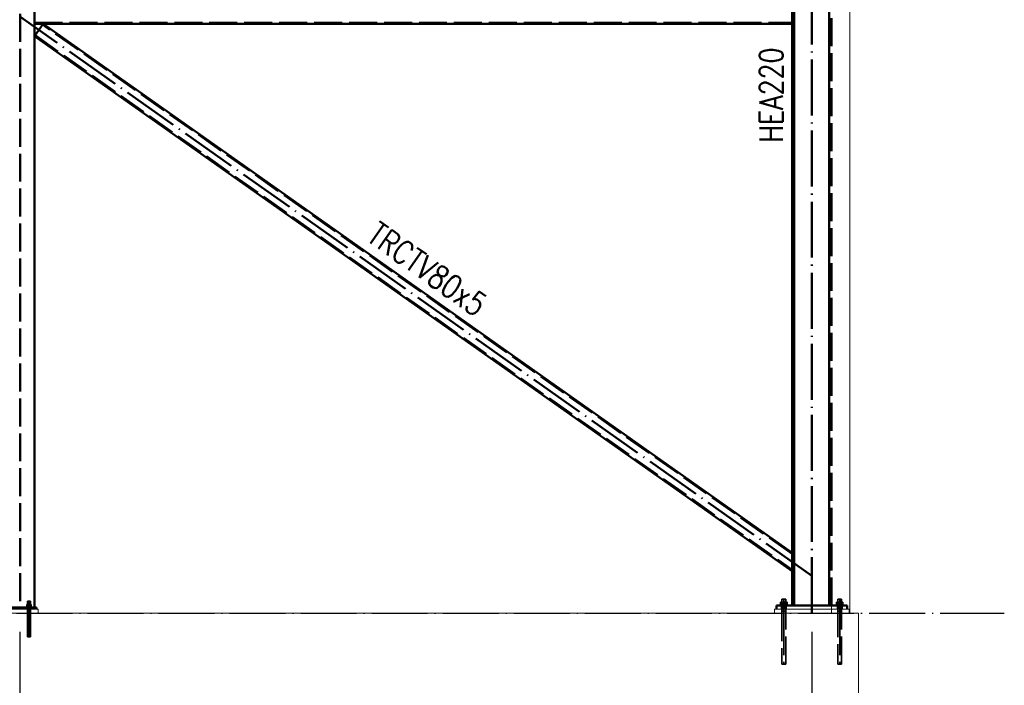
# Paper-space layout 'Layout1' of a CAD drawing. Extents: x -2 to 1033, y -36 to 596.
# Tile 68 of 256: x 450 to 556, y 103 to 175. Entities that reach past the tile are written whole.
import ezdxf

# ---------------------------------------------------------------- set-up
doc = ezdxf.new("R2010")
doc.units = 0
for name, pattern in [('ACAD_ISO02W100', [15, 12, -3]), ('ACAD_ISO04W100', [30.5, 24, -3, 0.5, -3]), ('HP_01_CER_B', [8, 5, -1, 1, -1])]:
    doc.linetypes.add(name, pattern=pattern)
doc.layers.get('0').update_dxf_attribs({"linetype": 'CONTINUOUS'})
doc.layers.get('DEFPOINTS').update_dxf_attribs({"color": 132, "linetype": 'CONTINUOUS'})
for name, color, linetype, lineweight in [('SS_KOTVY', 2, 'CONTINUOUS', 35), ('SS_KOTY', 3, 'CONTINUOUS', 25), ('SS_OSY_025', 7, 'HP_01_CER_B', 25), ('SS_PODKLADY', 9, 'CONTINUOUS', 13), ('SS_PODKLADY_PANELY', 9, 'CONTINUOUS', 13), ('SS_POPIS_PROFILU', 13, 'CONTINUOUS', 25), ('SS_SLOUP ŠTÍTOVÝ', 183, 'CONTINUOUS', 50), ('SS_SLOUPY KRAJNÍ', 143, 'CONTINUOUS', 50), ('SS_ZTUŽENÍ STĚNY', 203, 'CONTINUOUS', 50)]:
    doc.layers.add(name, color=color, linetype=linetype, lineweight=lineweight)
doc.styles.add('ROMANS', font='romans.shx', dxfattribs={"width": 0.8})
doc.styles.add('romans.shx', font='romans.shx', dxfattribs={"height": 5})
doc.dimstyles.new('A-1_(2.5)_50AS', dxfattribs={"dimtxt": 2.5, "dimasz": 2, "dimexe": 1, "dimexo": 2, "dimgap": 0, "dimtad": 0, "dimdec": 1, "dimlfac": 50, "dimrnd": 1, "dimtxsty": 'ROMANS', "dimblk1": 'OBLIQUE', "dimblk2": 'OBLIQUE', "dimsah": 1, "dimcen": 2, "dimclrd": 256, "dimclre": 256, "dimclrt": 256, "dimadec": 1, "dimazin": 2, "dimtfac": 0.714286, "dimtdec": 1, "dimtmove": 0, "dimatfit": 3, "dimldrblk": 'OPEN', "dimfxl": 1, "dimtvp": 1.142857, "dimtfill": 1, "dimtolj": 1, "dimlwd": -1, "dimlwe": -1, "dimarcsym": 0})

# ---------------------------------------------------------------- blocks, each defined once
blk = doc.blocks.new('_Oblique')
at = {"color": 0, "linetype": 'ByBlock', "lineweight": -2}
blk.add_line((-0.5, -0.5), (0.5, 0.5), dxfattribs=at)
blk = doc.blocks.new('*D47')
at = {"layer": 'DEFPOINTS', "color": 0, "transparency": 16777216}
for p in [(364.99, 110.99), (449.99, 110.99), (449.99, 91.14)]:
    blk.add_point(p, dxfattribs=at)
at = {"layer": 'SS_KOTY', "transparency": 16777216}
for p, q in [((364.99, 108.99), (364.99, 90.14)), ((449.99, 108.99), (449.99, 90.14)), ((364.99, 91.14), (449.99, 91.14))]:
    blk.add_line(p, q, dxfattribs=at)
at = {"layer": 'SS_KOTY', "transparency": 16777216, "xscale": 2, "yscale": 2, "zscale": 2, "rotation": 180}
blk.add_blockref('_Oblique', (364.99, 91.14), dxfattribs=at)
at = {"layer": 'SS_KOTY', "transparency": 16777216, "xscale": 2, "yscale": 2, "zscale": 2}
blk.add_blockref('_Oblique', (449.99, 91.14), dxfattribs=at)
at = {"layer": 'SS_KOTY', "transparency": 16777216, "insert": (407.49, 94), "char_height": 2.5, "attachment_point": 5, "style": 'ROMANS', "bg_fill": 3, "box_fill_scale": 1.1, "bg_fill_color": 256, "bg_fill_true_color": 13158600, "bg_fill_transparency": 0}
blk.add_mtext('\\A1;4250', dxfattribs=at)
blk = doc.blocks.new('_OPEN')
at = {"color": 0, "linetype": 'ByBlock'}
for p, q in [((-1, 0.167), (0, 0)), ((0, 0), (-1, -0.167)), ((0, 0), (-1, 0))]:
    blk.add_line(p, q, dxfattribs=at)
blk = doc.blocks.new('*D48')
at = {"layer": 'DEFPOINTS', "color": 0, "transparency": 16777216}
for p in [(449.99, 110.99), (534.99, 110.99), (534.99, 91.14)]:
    blk.add_point(p, dxfattribs=at)
at = {"layer": 'SS_KOTY', "transparency": 16777216}
for p, q in [((449.99, 108.99), (449.99, 90.14)), ((534.99, 108.99), (534.99, 90.14)), ((449.99, 91.14), (534.99, 91.14))]:
    blk.add_line(p, q, dxfattribs=at)
at = {"layer": 'SS_KOTY', "transparency": 16777216, "xscale": 2, "yscale": 2, "zscale": 2, "rotation": 180}
blk.add_blockref('_Oblique', (449.99, 91.14), dxfattribs=at)
at = {"layer": 'SS_KOTY', "transparency": 16777216, "xscale": 2, "yscale": 2, "zscale": 2}
blk.add_blockref('_Oblique', (534.99, 91.14), dxfattribs=at)
at = {"layer": 'SS_KOTY', "transparency": 16777216, "insert": (492.49, 94), "char_height": 2.5, "attachment_point": 5, "style": 'ROMANS', "bg_fill": 3, "box_fill_scale": 1.1, "bg_fill_color": 256, "bg_fill_true_color": 13158600, "bg_fill_transparency": 0}
blk.add_mtext('\\A1;4250', dxfattribs=at)
blk = doc.blocks.new('*D49')
at = {"layer": 'DEFPOINTS', "color": 0, "transparency": 16777216}
for p in [(364.99, 110.99), (534.99, 110.99), (364.99, 85.14)]:
    blk.add_point(p, dxfattribs=at)
at = {"layer": 'SS_KOTY', "transparency": 16777216}
for p, q in [((364.99, 108.99), (364.99, 84.14)), ((534.99, 108.99), (534.99, 84.14)), ((534.99, 85.14), (364.99, 85.14))]:
    blk.add_line(p, q, dxfattribs=at)
at = {"layer": 'SS_KOTY', "transparency": 16777216, "xscale": 2, "yscale": 2, "zscale": 2, "rotation": 180}
blk.add_blockref('_Oblique', (364.99, 85.14), dxfattribs=at)
at = {"layer": 'SS_KOTY', "transparency": 16777216, "xscale": 2, "yscale": 2, "zscale": 2}
blk.add_blockref('_Oblique', (534.99, 85.14), dxfattribs=at)
at = {"layer": 'SS_KOTY', "transparency": 16777216, "insert": (449.99, 88), "char_height": 2.5, "attachment_point": 5, "style": 'ROMANS', "bg_fill": 3, "box_fill_scale": 1.1, "bg_fill_color": 256, "bg_fill_true_color": 13158600, "bg_fill_transparency": 0}
blk.add_mtext('\\A1;8500', dxfattribs=at)

psp = doc.layouts.get("Layout1")

# ---------------------------------------------------------------- linework, layer by layer
at = {"layer": 'SS_KOTVY', "color": 3, "linetype": 'ACAD_ISO02W100', "ltscale": 0.25}
for p, q in [((450.8441, 112.253), (450.832, 112.253)), ((450.832, 112.253), (450.832, 111.913)), ((450.8788, 112.253), (450.8441, 112.253)), ((450.9307, 112.253), (450.8788, 112.253)), ((450.992, 112.253), (450.9307, 112.253)), ((451.0532, 112.253), (450.992, 112.253)), ((451.1051, 112.253), (451.0532, 112.253)), ((451.1398, 112.253), (451.1051, 112.253)), ((451.152, 112.253), (451.1398, 112.253)), ((451.152, 111.913), (451.152, 112.253)), ((537.819, 112.173), (537.646, 112.173)), ((537.646, 112.173), (537.646, 111.853)), ((537.8072, 112.493), (537.792, 112.493)), ((537.792, 112.493), (537.792, 112.173)), ((537.8505, 112.493), (537.8072, 112.493)), ((538.165, 112.173), (537.819, 112.173)), ((537.819, 111.853), (537.819, 112.173)), ((537.9154, 112.493), (537.8505, 112.493)), ((537.992, 112.493), (537.9154, 112.493)), ((538.0685, 112.493), (537.992, 112.493)), ((538.1334, 112.493), (538.0685, 112.493)), ((538.1767, 112.493), (538.1334, 112.493)), ((538.338, 112.173), (538.165, 112.173)), ((538.165, 112.173), (538.165, 111.853)), ((538.192, 112.493), (538.1767, 112.493)), ((538.192, 112.173), (538.192, 112.493)), ((538.338, 111.853), (538.338, 112.173)), ((450.692, 111.653), (450.6977, 111.653)), ((450.692, 111.653), (450.692, 111.593)), ((450.6977, 111.653), (450.7148, 111.653)), ((450.7148, 111.653), (450.7425, 111.653)), ((450.7425, 111.653), (450.7521, 111.653)), ((450.992, 111.913), (450.7521, 111.913)), ((450.7521, 111.913), (450.7521, 111.653)), ((450.7521, 111.653), (450.7798, 111.653)), ((450.7798, 111.653), (450.8253, 111.653)), ((450.8253, 111.653), (450.8772, 111.653)), ((450.8772, 111.653), (450.9334, 111.653)), ((450.9334, 111.653), (450.992, 111.653)), ((451.2318, 111.913), (450.992, 111.913)), ((450.992, 111.913), (450.992, 111.653)), ((450.992, 111.653), (451.0505, 111.653)), ((451.0505, 111.653), (451.1068, 111.653)), ((451.1068, 111.653), (451.1586, 111.653)), ((451.1586, 111.653), (451.2041, 111.653)), ((451.2041, 111.653), (451.2318, 111.653)), ((451.2318, 111.653), (451.2318, 111.913)), ((451.2318, 111.653), (451.2414, 111.653)), ((451.2414, 111.653), (451.2691, 111.653)), ((451.2691, 111.653), (451.2862, 111.653)), ((451.2862, 111.653), (451.292, 111.653)), ((451.292, 111.593), (451.292, 111.653)), ((537.622, 111.853), (537.6291, 111.853)), ((537.622, 111.853), (537.622, 111.793)), ((537.6291, 111.853), (537.6501, 111.853)), ((537.6501, 111.853), (537.6843, 111.853)), ((537.6843, 111.853), (537.7303, 111.853)), ((537.7303, 111.853), (537.7864, 111.853)), ((537.7864, 111.853), (537.8504, 111.853)), ((537.792, 111.793), (537.792, 111.393)), ((537.792, 111.393), (537.792, 105.493)), ((537.8504, 111.853), (537.9198, 111.853)), ((537.9198, 111.853), (537.992, 111.853)), ((537.992, 111.853), (538.0641, 111.853)), ((538.0641, 111.853), (538.1336, 111.853)), ((538.1336, 111.853), (538.1975, 111.853)), ((538.192, 111.393), (538.192, 111.793)), ((538.192, 105.493), (538.192, 111.393)), ((538.1975, 111.853), (538.2536, 111.853)), ((538.2536, 111.853), (538.2996, 111.853)), ((538.2996, 111.853), (538.3338, 111.853)), ((538.3338, 111.853), (538.3549, 111.853)), ((538.3549, 111.853), (538.362, 111.853)), ((538.362, 111.793), (538.362, 111.853)), ((537.792, 105.493), (537.7958, 105.493)), ((537.7958, 105.493), (537.8072, 105.493)), ((537.8072, 105.493), (537.8257, 105.493)), ((537.8257, 105.493), (537.8505, 105.493)), ((537.8505, 105.493), (537.8808, 105.493)), ((537.8808, 105.493), (537.9154, 105.493)), ((537.9154, 105.493), (537.9529, 105.493)), ((537.9529, 105.493), (537.992, 105.493)), ((537.992, 105.493), (538.031, 105.493)), ((538.031, 105.493), (538.0685, 105.493)), ((538.0685, 105.493), (538.1031, 105.493)), ((538.1031, 105.493), (538.1334, 105.493)), ((538.1334, 105.493), (538.1583, 105.493)), ((538.1583, 105.493), (538.1767, 105.493)), ((538.1767, 105.493), (538.1881, 105.493)), ((538.1881, 105.493), (538.192, 105.493))]:
    psp.add_line(p, q, dxfattribs=at)
at = {"layer": 'SS_KOTVY', "color": 1, "linetype": 'Continuous', "ltscale": 0.25}
for p, q in [((531.819, 112.173), (531.646, 112.173)), ((531.646, 112.173), (531.646, 111.853)), ((531.8072, 112.493), (531.792, 112.493)), ((531.792, 112.493), (531.792, 112.173)), ((531.8505, 112.493), (531.8072, 112.493)), ((532.165, 112.173), (531.819, 112.173)), ((531.819, 111.853), (531.819, 112.173)), ((531.9154, 112.493), (531.8505, 112.493)), ((531.992, 112.493), (531.9154, 112.493)), ((532.0685, 112.493), (531.992, 112.493)), ((532.1334, 112.493), (532.0685, 112.493)), ((532.1767, 112.493), (532.1334, 112.493)), ((532.338, 112.173), (532.165, 112.173)), ((532.165, 112.173), (532.165, 111.853)), ((532.192, 112.493), (532.1767, 112.493)), ((532.192, 112.173), (532.192, 112.493)), ((532.338, 111.853), (532.338, 112.173)), ((531.622, 111.853), (531.6291, 111.853)), ((531.622, 111.853), (531.622, 111.793)), ((531.6291, 111.853), (531.6501, 111.853)), ((531.6501, 111.853), (531.6843, 111.853)), ((531.6843, 111.853), (531.7303, 111.853)), ((531.7303, 111.853), (531.7864, 111.853)), ((531.7864, 111.853), (531.8504, 111.853)), ((531.8504, 111.853), (531.9198, 111.853)), ((531.9198, 111.853), (531.992, 111.853)), ((531.992, 111.853), (532.0641, 111.853)), ((532.0641, 111.853), (532.1336, 111.853)), ((532.1336, 111.853), (532.1975, 111.853)), ((532.1975, 111.853), (532.2536, 111.853)), ((532.2536, 111.853), (532.2996, 111.853)), ((532.2996, 111.853), (532.3338, 111.853)), ((532.3338, 111.853), (532.3549, 111.853)), ((532.3549, 111.853), (532.362, 111.853)), ((532.362, 111.793), (532.362, 111.853))]:
    psp.add_line(p, q, dxfattribs=at)
at = {"layer": 'SS_KOTVY', "color": 7, "linetype": 'ACAD_ISO04W100', "ltscale": 0.25}
for p, q in [((537.992, 112.493), (537.992, 105.493)), ((537.992, 112.493), (537.992, 105.493)), ((450.692, 111.793), (451.292, 111.793)), ((450.992, 111.793), (450.992, 111.793)), ((531.622, 111.993), (532.362, 111.993)), ((531.622, 111.993), (532.362, 111.993)), ((531.992, 111.993), (531.992, 111.993)), ((531.992, 111.993), (531.992, 111.993)), ((537.622, 111.993), (538.362, 111.993)), ((537.622, 111.993), (538.362, 111.993)), ((537.792, 111.193), (538.192, 111.193)), ((537.792, 111.193), (538.192, 111.193)), ((537.992, 111.993), (537.992, 111.993)), ((537.992, 111.993), (537.992, 111.993)), ((537.992, 111.193), (537.992, 111.193)), ((537.992, 111.193), (537.992, 111.193))]:
    psp.add_line(p, q, dxfattribs=at)
at = {"layer": 'SS_OSY_025', "linetype": 'ACAD_ISO04W100', "ltscale": 0.25}
for p, q in [((550.6527, 110.993), (550.6517, 110.993)), ((550.6517, 110.993), (555.6517, 110.993))]:
    psp.add_line(p, q, dxfattribs=at)
at = {"layer": 'SS_PODKLADY', "ltscale": 0.25}
for p, q in [((538.992, 111.393), (537.092, 111.393)), ((538.992, 110.993), (538.992, 111.393)), ((539.992, 100.993), (539.992, 110.993))]:
    psp.add_line(p, q, dxfattribs=at)
at = {"layer": 'SS_PODKLADY_PANELY', "color": 9, "linetype": 'Continuous', "ltscale": 0.25}
psp.add_line((539.092, 110.993), (539.092, 238.493), dxfattribs=at)
at = {"layer": 'SS_PODKLADY_PANELY', "color": 9, "linetype": 'ACAD_ISO02W100', "ltscale": 0.25}
psp.add_line((537.092, 110.993), (537.092, 111.793), dxfattribs=at)
at = {"layer": 'SS_SLOUP ŠTÍTOVÝ', "color": 3, "linetype": 'ACAD_ISO02W100', "ltscale": 0.25}
psp.add_line((450.052, 242.7688), (450.052, 111.593), dxfattribs=at)
at = {"layer": 'SS_SLOUP ŠTÍTOVÝ', "color": 1, "linetype": 'Continuous', "ltscale": 0.25}
for p, q in [((451.592, 111.593), (451.592, 242.6238)), ((451.792, 111.593), (448.192, 111.593))]:
    psp.add_line(p, q, dxfattribs=at)
at = {"layer": 'SS_SLOUPY KRAJNÍ', "color": 1, "linetype": 'Continuous', "ltscale": 0.25}
for p, q in [((533.112, 111.793), (533.112, 238.993)), ((536.872, 238.993), (536.872, 111.793)), ((532.892, 212.793), (532.892, 111.793)), ((531.192, 111.793), (537.092, 111.793))]:
    psp.add_line(p, q, dxfattribs=at)
at = {"layer": 'SS_SLOUPY KRAJNÍ', "color": 3, "linetype": 'ACAD_ISO02W100', "ltscale": 0.25}
for p, q in [((537.092, 111.793), (537.092, 238.493)), ((537.092, 111.793), (538.792, 111.793)), ((537.7719, 111.793), (537.7719, 111.393)), ((538.212, 111.393), (538.212, 111.793)), ((538.792, 111.393), (538.792, 111.793))]:
    psp.add_line(p, q, dxfattribs=at)
at = {"layer": 'SS_ZTUŽENÍ STĚNY', "color": 7, "linetype": 'ACAD_ISO04W100', "ltscale": 0.25}
psp.add_line((534.992, 114.993), (449.992, 174.993), dxfattribs=at)
at = {"layer": 'SS_ZTUŽENÍ STĚNY', "color": 3, "linetype": 'ACAD_ISO02W100', "ltscale": 0.25}
for p, q in [((451.592, 174.293), (532.8919, 174.293)), ((532.8919, 117.3322), (452.4549, 174.1113)), ((451.592, 172.8888), (451.5899, 172.8858)), ((451.5899, 172.8858), (451.592, 172.8844)), ((451.5899, 172.8858), (451.592, 172.8844)), ((451.6475, 172.9675), (532.8919, 115.6185))]:
    psp.add_line(p, q, dxfattribs=at)
at = {"layer": 'SS_ZTUŽENÍ STĚNY', "color": 1, "linetype": 'Continuous', "ltscale": 0.25}
for p, q in [((451.592, 174.193), (532.8919, 174.193)), ((452.5126, 174.193), (451.592, 172.8888)), ((532.8919, 117.4546), (452.5126, 174.193)), ((451.592, 172.8844), (532.8919, 115.4961))]:
    psp.add_line(p, q, dxfattribs=at)

# ---------------------------------------------------------------- texts
at = {"layer": 'SS_POPIS_PROFILU', "color": 13, "style": 'romans.shx', "width": 0.8}
for s, rotation, p in [('HEA220', 90, (531.892, 161.4615)), ('TRCTV80x5', 324.782407, (487.0833, 151.0399))]:
    psp.add_text(s, height=2.5, rotation=rotation, dxfattribs=at).set_placement(p)

# ---------------------------------------------------------------- dimensions: what is measured, and where the dimension line sits
at = {"layer": 'SS_KOTY'}
dim = psp.add_linear_dim(base=(449.992, 91.1447), p1=(364.992, 110.993), p2=(449.992, 110.993), dimstyle='A-1_(2.5)_50AS', dxfattribs=at)
dim.commit()
dim.dimension.update_dxf_attribs({"geometry": '*D47', "text_midpoint": (407.492, 94.0018)})

# ---------------------------------------------------------------- next in the draw order: dimensions: what is measured, and where the dimension line sits
dim = psp.add_linear_dim(base=(534.992, 91.1447), p1=(449.992, 110.993), p2=(534.992, 110.993), dimstyle='A-1_(2.5)_50AS', override={"dimtmove": 1}, dxfattribs=at)
dim.commit()
dim.dimension.update_dxf_attribs({"geometry": '*D48', "text_midpoint": (492.492, 94.0018)})

# ---------------------------------------------------------------- next in the draw order: dimensions: what is measured, and where the dimension line sits
dim = psp.add_linear_dim(base=(364.992, 85.1447), p1=(534.992, 110.993), p2=(364.992, 110.993), dimstyle='A-1_(2.5)_50AS', override={"dimtmove": 1}, dxfattribs=at)
dim.commit()
dim.dimension.update_dxf_attribs({"geometry": '*D49', "text_midpoint": (449.992, 88.0018)})

# ---------------------------------------------------------------- next in the draw order: linework, layer by layer
at = {"layer": 'SS_KOTVY', "color": 7, "linetype": 'ACAD_ISO04W100', "ltscale": 0.25}
for p, q in [((450.992, 112.253), (450.992, 108.453)), ((531.992, 112.493), (531.992, 105.493)), ((531.992, 112.493), (531.992, 105.493)), ((450.832, 111.193), (451.152, 111.193)), ((450.992, 111.193), (450.992, 111.193)), ((531.792, 111.193), (532.192, 111.193)), ((531.792, 111.193), (532.192, 111.193)), ((531.992, 111.193), (531.992, 111.193)), ((531.992, 111.193), (531.992, 111.193))]:
    psp.add_line(p, q, dxfattribs=at)
at = {"layer": 'SS_KOTVY', "color": 3, "linetype": 'ACAD_ISO02W100', "ltscale": 0.25}
for p, q in [((450.832, 111.593), (450.832, 111.393)), ((450.832, 111.393), (450.832, 108.453)), ((451.152, 111.393), (451.152, 111.593)), ((451.152, 108.453), (451.152, 111.393)), ((531.792, 111.793), (531.792, 111.393)), ((531.792, 111.393), (531.792, 110.993)), ((531.792, 110.993), (531.792, 105.493)), ((532.192, 111.393), (532.192, 111.793)), ((532.192, 110.993), (532.192, 111.393)), ((532.192, 105.493), (532.192, 110.993)), ((450.832, 108.453), (450.835, 108.453)), ((450.835, 108.453), (450.8441, 108.453)), ((450.8441, 108.453), (450.8589, 108.453)), ((450.8589, 108.453), (450.8788, 108.453)), ((450.8788, 108.453), (450.9031, 108.453)), ((450.9031, 108.453), (450.9307, 108.453)), ((450.9307, 108.453), (450.9607, 108.453)), ((450.9607, 108.453), (450.992, 108.453)), ((450.992, 108.453), (451.0232, 108.453)), ((451.0232, 108.453), (451.0532, 108.453)), ((451.0532, 108.453), (451.0809, 108.453)), ((451.0809, 108.453), (451.1051, 108.453)), ((451.1051, 108.453), (451.125, 108.453)), ((451.125, 108.453), (451.1398, 108.453)), ((451.1398, 108.453), (451.1489, 108.453)), ((451.1489, 108.453), (451.152, 108.453)), ((531.792, 105.493), (531.7958, 105.493)), ((531.7958, 105.493), (531.8072, 105.493)), ((531.8072, 105.493), (531.8257, 105.493)), ((531.8257, 105.493), (531.8505, 105.493)), ((531.8505, 105.493), (531.8808, 105.493)), ((531.8808, 105.493), (531.9154, 105.493)), ((531.9154, 105.493), (531.9529, 105.493)), ((531.9529, 105.493), (531.992, 105.493)), ((531.992, 105.493), (532.031, 105.493)), ((532.031, 105.493), (532.0685, 105.493)), ((532.0685, 105.493), (532.1031, 105.493)), ((532.1031, 105.493), (532.1334, 105.493)), ((532.1334, 105.493), (532.1583, 105.493)), ((532.1583, 105.493), (532.1767, 105.493)), ((532.1767, 105.493), (532.1881, 105.493)), ((532.1881, 105.493), (532.192, 105.493))]:
    psp.add_line(p, q, dxfattribs=at)
at = {"layer": 'SS_OSY_025', "linetype": 'ACAD_ISO04W100', "ltscale": 0.25}
for p, q in [((350.5197, 110.993), (550.6527, 110.993)), ((534.992, 110.993), (534.992, 110.993))]:
    psp.add_line(p, q, dxfattribs=at)
at = {"layer": 'SS_PODKLADY', "ltscale": 0.25}
for p, q in [((539.992, 110.993), (359.992, 110.993)), ((451.992, 111.393), (447.992, 111.393)), ((451.992, 110.993), (451.992, 111.393)), ((537.092, 111.393), (530.992, 111.393)), ((530.992, 111.393), (530.992, 110.993))]:
    psp.add_line(p, q, dxfattribs=at)
at = {"layer": 'SS_SLOUP ŠTÍTOVÝ', "color": 3, "linetype": 'ACAD_ISO02W100', "ltscale": 0.25}
for p, q in [((450.8119, 111.593), (450.8119, 111.393)), ((451.172, 111.393), (451.172, 111.593))]:
    psp.add_line(p, q, dxfattribs=at)
at = {"layer": 'SS_SLOUP ŠTÍTOVÝ', "color": 1, "linetype": 'Continuous', "ltscale": 0.25}
psp.add_line((451.792, 111.393), (451.792, 111.593), dxfattribs=at)
at = {"layer": 'SS_SLOUPY KRAJNÍ', "color": 7, "linetype": 'ACAD_ISO04W100', "ltscale": 0.25}
psp.add_line((534.992, 110.993), (534.992, 238.993), dxfattribs=at)
at = {"layer": 'SS_SLOUPY KRAJNÍ', "color": 1, "linetype": 'Continuous', "ltscale": 0.25}
psp.add_line((531.192, 111.793), (531.192, 111.393), dxfattribs=at)
at = {"layer": 'SS_SLOUPY KRAJNÍ', "color": 3, "linetype": 'ACAD_ISO02W100', "ltscale": 0.25}
for p, q in [((531.7719, 111.793), (531.7719, 111.393)), ((532.212, 111.393), (532.212, 111.793))]:
    psp.add_line(p, q, dxfattribs=at)

doc.saveas('drawing.dxf')
